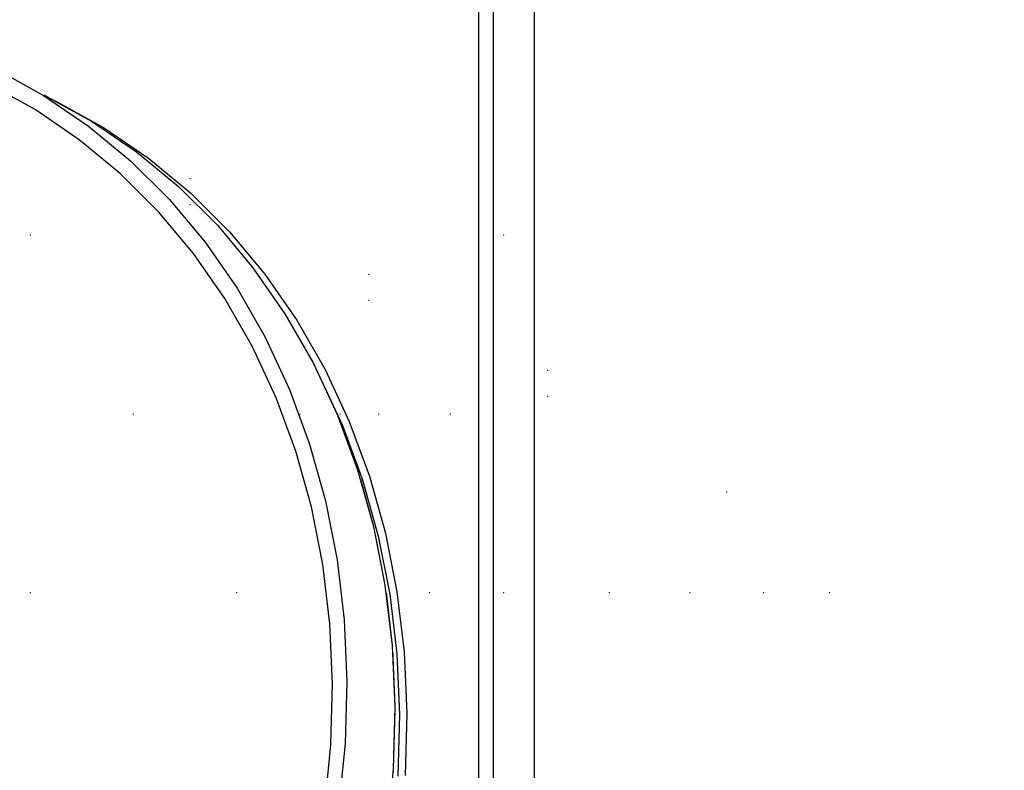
# Model space of a CAD drawing. Header units: millimetres. Extents: x 1798021 to 1815325, y -2500 to 6534.
# Tile 37 of 98: x 1805074 to 1805193, y 4936 to 5027. Entities that reach past the tile are written whole.
import ezdxf

# ---------------------------------------------------------------- set-up
doc = ezdxf.new("R2010")
doc.units = ezdxf.units.MM
doc.header["$MEASUREMENT"] = 0
doc.linetypes.add('Wipeout_Contour', pattern=[1000, 0, -1000])
for name, color, linetype in [('3 - SVĚTLA.3D', 7, 'Continuous'), ('4 - PRVKY ZÁMEČNICKÉ.3D', 7, 'Continuous'), ('Nové_4 - ZDIVO - STĚNY NENOSNÉ.3D', 7, 'Continuous'), ('Nové_Výplně - Povrchové', 7, 'Continuous'), ('Výplně - Povrchové', 7, 'Continuous')]:
    doc.layers.add(name, color=color, linetype=linetype)

# ---------------------------------------------------------------- blocks, each defined once
blk = doc.blocks.new('Řez_16', base_point=(1118812.4, 0))
at = {"color": 254, "linetype": 'Wipeout_Contour', "lineweight": 0, "ltscale": 287125239.6871727}
blk.add_wipeout([(1803569.96, 4604.29), (1803525.66, 4536.08), (1803600.03, 4385.91), (1808975.02, 5237.22), (1808974.93, 5239.5), (1808975.11, 5243.28), (1808975.65, 5246.61), (1808976.55, 5249.45), (1808977.79, 5251.81), (1808979.37, 5253.65), (1808981.29, 5254.98), (1808982.91, 5255.98), (1808983.01, 5256.01), (1808983.32, 5256.23), (1809116.02, 5337.76), (1805901.11, 4943.02), (1805926.98, 4927.12), (1805927.29, 4926.9), (1805927.39, 4926.87), (1805929.02, 4925.87), (1805930.93, 4924.54), (1805932.51, 4922.7), (1805933.76, 4920.34), (1805934.65, 4917.5), (1805935.19, 4914.17), (1805935.37, 4910.4), (1805935.2, 4906.19), (1805934.67, 4901.57), (1805933.78, 4896.58), (1805932.55, 4891.24), (1805930.97, 4885.58), (1805929.06, 4879.65), (1805926.84, 4873.47), (1805924.31, 4867.1), (1805921.48, 4860.55), (1805918.39, 4853.88), (1805915.04, 4847.13), (1805911.46, 4840.33), (1805907.67, 4833.54), (1805903.69, 4826.79), (1805899.55, 4820.12), (1805895.27, 4813.57), (1805890.88, 4807.19), (1805886.4, 4801.02), (1805881.87, 4795.08), (1805877.31, 4789.43), (1805872.75, 4784.09), (1805868.22, 4779.1), (1805863.74, 4774.48), (1805859.35, 4770.27), (1805855.07, 4766.49), (1805850.92, 4763.17), (1805846.94, 4760.32), (1805843.14, 4757.97), (1805839.56, 4756.12), (1805836.2, 4754.8), (1805833.1, 4754), (1805830.27, 4753.73), (1805827.74, 4754), (1805825.5, 4754.8), (1805823.88, 4755.8), (1805823.56, 4756.01), (1805823.47, 4756.05), (1805674.54, 4847.55), (1805672.67, 4848.84), (1805672.1, 4849.05), (1805662.34, 4855.05), (1805660.42, 4856.37), (1805658.84, 4858.22), (1805657.6, 4860.57), (1805656.7, 4863.42), (1805656.16, 4866.74), (1805655.98, 4870.52), (1805656.15, 4874.73), (1805656.69, 4879.35), (1805657.57, 4884.34), (1805658.81, 4889.68), (1805660.38, 4895.33), (1805662.29, 4901.27), (1805664.51, 4907.44), (1805667.05, 4913.82), (1805667.25, 4914.3), (1805621.97, 4908.74), (1805623.24, 4906.19), (1805624.91, 4901.57), (1805626.12, 4896.58), (1805626.89, 4891.24), (1805627.19, 4885.58), (1805627.03, 4879.65), (1805626.41, 4873.47), (1805625.34, 4867.1), (1805623.81, 4860.55), (1805621.85, 4853.88), (1805619.46, 4847.13), (1805616.65, 4840.33), (1805613.45, 4833.54), (1805609.87, 4826.79), (1805605.93, 4820.12), (1805601.67, 4813.57), (1805597.1, 4807.19), (1805592.25, 4801.02), (1805587.16, 4795.08), (1805581.86, 4789.43), (1805576.37, 4784.09), (1805570.74, 4779.1), (1805564.99, 4774.48), (1805559.17, 4770.27), (1805553.3, 4766.49), (1805547.43, 4763.17), (1805541.58, 4760.32), (1805535.81, 4757.97), (1805530.13, 4756.12), (1805524.6, 4754.8), (1805519.23, 4754), (1805514.07, 4753.73), (1805509.14, 4754), (1805504.48, 4754.8), (1805500.12, 4756.12), (1805496.08, 4757.97), (1805492.39, 4760.32), (1805491.06, 4761.32), (1805490.88, 4761.47), (1805490.73, 4761.57), (1805369.32, 4853.07), (1805368.26, 4853.98), (1805367.33, 4854.57), (1805359.37, 4860.57), (1805356.05, 4863.42), (1805353.11, 4866.74), (1805350.59, 4870.52), (1805348.49, 4874.73), (1805348.34, 4875.15), (1805203.57, 4857.37), (1805200.87, 4850.4), (1805197.56, 4843.28), (1805193.79, 4836.4), (1805189.59, 4829.78), (1805184.96, 4823.47), (1805179.95, 4817.52), (1805174.59, 4811.95), (1805168.91, 4806.8), (1805162.94, 4802.1), (1805156.72, 4797.89), (1805150.29, 4794.18), (1805143.69, 4791.01), (1805136.96, 4788.38), (1805130.14, 4786.33), (1805123.27, 4784.85), (1805116.4, 4783.95), (1805109.57, 4783.66), (1805102.81, 4783.95), (1805096.18, 4784.85), (1805089.71, 4786.33), (1805083.44, 4788.38), (1805077.41, 4791.01), (1805076.44, 4791.53), (1805076.24, 4791.64), (1805076.2, 4791.66), (1805002.45, 4831.18)], dxfattribs=at).dxf.layer = 'Výplně - Povrchové'
at = {"color": 254, "linetype": 'Wipeout_Contour', "lineweight": 0, "ltscale": 10843146.4861059}
blk.add_wipeout([(1808975.02, 5237.22), (1803600.03, 4385.91), (1803604.58, 4376.71), (1808976.2, 5227.49), (1808975.64, 5230.68), (1808975.1, 5235.29)], dxfattribs=at).dxf.layer = 'Výplně - Povrchové'
blk = doc.blocks.new('Řez_18', base_point=(1118812.4, 0))
at = {"color": 254, "linetype": 'Wipeout_Contour', "lineweight": 0, "ltscale": 45125868.91383296}
blk.add_wipeout([(1804960.97, 4985.86), (1804963.22, 4988.92), (1804968.22, 4994.87), (1804973.59, 5000.44), (1804979.27, 5005.59), (1804985.24, 5010.29), (1804991.46, 5014.5), (1804997.89, 5018.21), (1805004.49, 5021.38), (1805011.22, 5024.01), (1805018.04, 5026.07), (1805024.91, 5027.55), (1805031.78, 5028.44), (1805038.61, 5028.73), (1805045.37, 5028.44), (1805052, 5027.55), (1805058.47, 5026.07), (1805064.74, 5024.01), (1805070.77, 5021.38), (1805076.56, 5018.28), (1805077.81, 5017.59), (1805078.01, 5017.5), (1805129.18, 4990.08), (1805129.18, 5051.08), (1804960.97, 5051.08)], dxfattribs=at).dxf.layer = 'Výplně - Povrchové'
at = {"color": 254, "linetype": 'Wipeout_Contour', "lineweight": 0, "ltscale": 72210743.34974928}
blk.add_wipeout([(1805062.58, 5053.08), (1805135.91, 5053.08), (1805135.91, 4986.45), (1805142.28, 4982.96), (1805150.19, 4977.93), (1805157.73, 4972.41), (1805164.85, 4966.42), (1805171.51, 4960.01), (1805177.66, 4953.22), (1805183.28, 4946.08), (1805188.32, 4938.65), (1805192.75, 4930.96), (1805196.54, 4923.07), (1805199.68, 4915.02), (1805202.14, 4906.87), (1805203.91, 4898.66), (1805204.97, 4890.44), (1805205.33, 4882.27), (1805204.97, 4874.2), (1805204.05, 4867.3), (1805345.55, 4884.68), (1805344.84, 4889.68), (1805344.54, 4895.33), (1805344.69, 4901.27), (1805345.31, 4907.44), (1805346.39, 4913.82), (1805347.91, 4920.37), (1805349.88, 4927.04), (1805352.27, 4933.79), (1805355.08, 4940.58), (1805358.28, 4947.38), (1805361.86, 4954.13), (1805365.79, 4960.8), (1805370.06, 4967.35), (1805374.63, 4973.72), (1805377.01, 4976.76), (1805377.01, 5053.08), (1805432.58, 5053.08), (1805432.58, 5061.08), (1805062.58, 5061.08)], dxfattribs=at).dxf.layer = 'Výplně - Povrchové'
blk = doc.blocks.new('Řez_20', base_point=(1118812.4, 0))
at = {"color": 254, "linetype": 'Wipeout_Contour', "lineweight": 0, "ltscale": 412533108.0059386}
blk.add_wipeout([(1800920.22, 500), (1804497.49, 500), (1804497.49, 2600), (1805397.49, 2600), (1805397.49, 500), (1806676.49, 500), (1806676.49, 502.46), (1806976.49, 502.46), (1806976.49, 500), (1809927.49, 500), (1809927.49, 2600), (1810827.49, 2600), (1810827.49, 500), (1812755.49, 500), (1812755.49, 2087.56), (1811335.88, 5601.22), (1810067.73, 5400.37), (1810067.73, 5390.19), (1810003.47, 5390.19), (1809952.96, 5382.19), (1809956.06, 5382.19), (1809956.06, 5304.84), (1809959.69, 5298.21), (1809962.99, 5291.1), (1809965.82, 5283.8), (1809968.14, 5276.36), (1809969.95, 5268.83), (1809971.23, 5261.25), (1809971.98, 5253.67), (1809972.19, 5246.14), (1809971.86, 5238.7), (1809970.99, 5231.4), (1809969.59, 5224.29), (1809967.67, 5217.4), (1809965.23, 5210.78), (1809962.3, 5204.47), (1809958.89, 5198.52), (1809955.02, 5192.95), (1809950.71, 5187.8), (1809946, 5183.11), (1809940.91, 5178.89), (1809935.48, 5175.19), (1809929.73, 5172.01), (1809923.93, 5168.9), (1809923.73, 5168.82), (1809922.48, 5168.13), (1809834.1, 5120.76), (1809834.07, 5120.75), (1809833.86, 5120.63), (1809832.89, 5120.12), (1809826.87, 5117.49), (1809820.6, 5115.43), (1809814.13, 5113.95), (1809807.49, 5113.06), (1809800.74, 5112.76), (1809793.9, 5113.06), (1809787.03, 5113.95), (1809780.16, 5115.43), (1809773.34, 5117.49), (1809766.61, 5120.12), (1809760.01, 5123.29), (1809753.58, 5127), (1809747.36, 5131.21), (1809741.39, 5135.91), (1809735.71, 5141.06), (1809730.35, 5146.63), (1809725.34, 5152.58), (1809720.72, 5158.89), (1809716.51, 5165.5), (1809712.74, 5172.39), (1809709.43, 5179.51), (1809706.61, 5186.81), (1809704.28, 5194.25), (1809702.48, 5201.78), (1809701.19, 5209.36), (1809700.45, 5216.94), (1809700.24, 5224.47), (1809700.57, 5231.91), (1809701.43, 5239.21), (1809702.83, 5246.32), (1809704.76, 5253.21), (1809707.19, 5259.83), (1809710.13, 5266.13), (1809713.54, 5272.09), (1809717.41, 5277.66), (1809721.71, 5282.81), (1809726.42, 5287.5), (1809731.51, 5291.72), (1809736.95, 5295.42), (1809742.7, 5298.6), (1809743.66, 5299.11), (1809743.7, 5299.13), (1809743.91, 5299.24), (1809774.39, 5315.58), (1809774.39, 5353.91), (1809533.29, 5315.72), (1809533.29, 5305.87), (1809535.67, 5302.83), (1809540.24, 5296.45), (1809544.51, 5289.91), (1809548.44, 5283.24), (1809552.02, 5276.49), (1809555.22, 5269.69), (1809558.03, 5262.9), (1809560.42, 5256.14), (1809562.39, 5249.47), (1809563.91, 5242.93), (1809564.99, 5236.55), (1809565.61, 5230.37), (1809565.77, 5224.44), (1809565.46, 5218.79), (1809564.7, 5213.45), (1809563.48, 5208.45), (1809561.82, 5203.84), (1809559.72, 5199.63), (1809557.19, 5195.85), (1809554.26, 5192.53), (1809550.93, 5189.68), (1809542.97, 5183.68), (1809542.04, 5183.09), (1809540.98, 5182.18), (1809419.57, 5090.68), (1809419.42, 5090.58), (1809419.24, 5090.43), (1809417.92, 5089.43), (1809414.22, 5087.08), (1809410.18, 5085.23), (1809405.82, 5083.91), (1809401.16, 5083.11), (1809396.23, 5082.84), (1809391.07, 5083.11), (1809385.71, 5083.91), (1809380.17, 5085.23), (1809374.5, 5087.08), (1809368.72, 5089.43), (1809362.88, 5092.28), (1809357, 5095.6), (1809351.14, 5099.38), (1809345.31, 5103.59), (1809339.56, 5108.2), (1809333.93, 5113.2), (1809328.44, 5118.54), (1809323.14, 5124.19), (1809318.05, 5130.12), (1809313.2, 5136.3), (1809308.63, 5142.68), (1809304.37, 5149.22), (1809300.44, 5155.89), (1809296.86, 5162.65), (1809293.65, 5169.44), (1809290.85, 5176.24), (1809288.45, 5182.99), (1809286.49, 5189.66), (1809284.96, 5196.2), (1809283.89, 5202.58), (1809283.27, 5208.76), (1809283.11, 5214.69), (1809283.42, 5220.35), (1809284.18, 5225.69), (1809285.4, 5230.68), (1809287.06, 5235.29), (1809289.16, 5239.5), (1809291.69, 5243.28), (1809294.62, 5246.6), (1809297.95, 5249.45), (1809299.27, 5250.45), (1809299.43, 5250.55), (1809299.6, 5250.7), (1809346.65, 5286.16), (1809231.35, 5267.9), (1809233.99, 5262.9), (1809237.34, 5256.14), (1809240.43, 5249.47), (1809243.26, 5242.93), (1809245.79, 5236.55), (1809248.01, 5230.37), (1809249.92, 5224.44), (1809251.5, 5218.79), (1809252.73, 5213.45), (1809253.62, 5208.45), (1809254.15, 5203.84), (1809254.32, 5199.63), (1809254.14, 5195.85), (1809253.6, 5192.53), (1809252.71, 5189.68), (1809251.46, 5187.33), (1809249.88, 5185.48), (1809247.97, 5184.16), (1809238.2, 5178.16), (1809237.63, 5177.95), (1809235.76, 5176.66), (1809086.83, 5085.16), (1809086.74, 5085.12), (1809086.43, 5084.91), (1809084.8, 5083.91), (1809082.57, 5083.11), (1809080.03, 5082.84), (1809077.2, 5083.11), (1809074.1, 5083.91), (1809070.74, 5085.23), (1809067.16, 5087.08), (1809063.36, 5089.43), (1809059.38, 5092.28), (1809055.23, 5095.6), (1809050.95, 5099.38), (1809046.56, 5103.59), (1809042.08, 5108.2), (1809037.55, 5113.2), (1809032.99, 5118.54), (1809028.43, 5124.19), (1809023.9, 5130.12), (1809019.42, 5136.3), (1809015.03, 5142.68), (1809010.75, 5149.22), (1809006.61, 5155.89), (1809002.63, 5162.65), (1808998.84, 5169.44), (1808995.26, 5176.24), (1808991.91, 5182.99), (1808988.82, 5189.66), (1808986, 5196.2), (1808983.46, 5202.58), (1808981.24, 5208.76), (1808979.33, 5214.69), (1808977.76, 5220.35), (1808976.52, 5225.69), (1808976.2, 5227.49), (1803604.58, 4376.71)], dxfattribs=at).dxf.layer = 'Nové_Výplně - Povrchové'
blk = doc.blocks.new('Řez_56', base_point=(1118812.4, 0))
at = {"color": 254, "linetype": 'Wipeout_Contour', "lineweight": 0, "ltscale": 10844884.70980289}
blk.add_wipeout([(1803582.48, 5031.92), (1803573.7, 5017.57), (1803606.61, 4952.52), (1811334.5, 5628.62), (1811372.6, 5699.87), (1811367.29, 5713)], dxfattribs=at).dxf.layer = 'Výplně - Povrchové'
at = {"color": 254, "linetype": 'Wipeout_Contour', "lineweight": 0, "ltscale": 7229912.499028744}
blk.add_wipeout([(1811334.5, 5628.62), (1803606.61, 4952.52), (1803611.38, 4943.1), (1811328.98, 5618.3)], dxfattribs=at).dxf.layer = 'Výplně - Povrchové'
blk = doc.blocks.new('Řez_63', base_point=(1118812.4, 0))
at = {"color": 254, "linetype": 'Wipeout_Contour', "lineweight": 0, "ltscale": 7220334.070063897}
blk.add_wipeout([(1805070.77, 5021.38), (1805076.52, 5018.21), (1805082.31, 5015.1), (1805076.56, 5018.28)], dxfattribs=at).dxf.layer = 'Výplně - Povrchové'
at = {"color": 254, "linetype": 'Wipeout_Contour', "lineweight": 0, "ltscale": 5415435.256717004}
blk.add_wipeout([(1805135.91, 4986.38), (1805142.28, 4982.96), (1805135.91, 4986.45)], dxfattribs=at).dxf.layer = 'Výplně - Povrchové'
at = {"color": 254, "linetype": 'Wipeout_Contour', "lineweight": 0, "ltscale": 7220356.404608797}
blk.add_wipeout([(1805076.52, 5018.21), (1805081.96, 5014.5), (1805087.75, 5011.4), (1805082.31, 5015.1)], dxfattribs=at).dxf.layer = 'Výplně - Povrchové'
at = {"color": 254, "linetype": 'Wipeout_Contour', "lineweight": 0, "ltscale": 7220592.365375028}
blk.add_wipeout([(1805135.91, 4985.59), (1805150.19, 4977.93), (1805142.28, 4982.96), (1805135.91, 4986.38)], dxfattribs=at).dxf.layer = 'Výplně - Povrchové'
at = {"color": 254, "linetype": 'Wipeout_Contour', "lineweight": 0, "ltscale": 7220377.412435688}
blk.add_wipeout([(1805087.75, 5011.4), (1805081.96, 5014.5), (1805087.05, 5010.29), (1805092.84, 5007.18)], dxfattribs=at).dxf.layer = 'Výplně - Povrchové'
at = {"color": 254, "linetype": 'Wipeout_Contour', "lineweight": 0, "ltscale": 7220607.570293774}
blk.add_wipeout([(1805135.91, 4985.59), (1805135.91, 4984.1), (1805157.73, 4972.41), (1805150.19, 4977.93)], dxfattribs=at).dxf.layer = 'Výplně - Povrchové'
at = {"layer": '3 - SVĚTLA.3D', "color": 7, "linetype": 'Continuous', "lineweight": 0}
blk.add_point((1805137.53, 4984.94), dxfattribs=at)
at = {"color": 254, "linetype": 'Wipeout_Contour', "lineweight": 0, "ltscale": 7220396.964015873}
blk.add_wipeout([(1805087.05, 5010.29), (1805091.76, 5005.59), (1805097.55, 5002.49), (1805092.84, 5007.18)], dxfattribs=at).dxf.layer = 'Výplně - Povrchové'
at = {"color": 254, "linetype": 'Wipeout_Contour', "lineweight": 0, "ltscale": 7220622.087598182}
blk.add_wipeout([(1805135.91, 4984.1), (1805135.91, 4981.93), (1805164.85, 4966.42), (1805157.73, 4972.41)], dxfattribs=at).dxf.layer = 'Výplně - Povrchové'
at = {"color": 254, "linetype": 'Wipeout_Contour', "lineweight": 0, "ltscale": 7220414.938836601}
blk.add_wipeout([(1805091.76, 5005.59), (1805096.06, 5000.44), (1805101.86, 4997.34), (1805097.55, 5002.49)], dxfattribs=at).dxf.layer = 'Výplně - Povrchové'
at = {"color": 254, "linetype": 'Wipeout_Contour', "lineweight": 0, "ltscale": 7220635.758525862}
blk.add_wipeout([(1805164.85, 4966.42), (1805135.91, 4981.93), (1805135.91, 4979.09), (1805171.51, 4960.01)], dxfattribs=at).dxf.layer = 'Výplně - Povrchové'
at = {"layer": '3 - SVĚTLA.3D', "color": 7, "linetype": 'Continuous', "lineweight": 0}
blk.add_point((1805137.53, 4981.79), dxfattribs=at)
at = {"color": 254, "linetype": 'Wipeout_Contour', "lineweight": 0, "ltscale": 7220431.226087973}
blk.add_wipeout([(1805096.06, 5000.44), (1805099.93, 4994.87), (1805105.73, 4991.77), (1805101.86, 4997.34)], dxfattribs=at).dxf.layer = 'Výplně - Povrchové'
at = {"color": 254, "linetype": 'Wipeout_Contour', "lineweight": 0, "ltscale": 7220648.477318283}
blk.add_wipeout([(1805135.91, 4975.59), (1805177.66, 4953.22), (1805171.51, 4960.01), (1805135.91, 4979.09)], dxfattribs=at).dxf.layer = 'Výplně - Povrchové'
at = {"color": 254, "linetype": 'Wipeout_Contour', "lineweight": 0, "ltscale": 7220445.725368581}
blk.add_wipeout([(1805099.93, 4994.87), (1805103.34, 4988.92), (1805109.14, 4985.81), (1805105.73, 4991.77)], dxfattribs=at).dxf.layer = 'Výplně - Povrchové'
at = {"color": 254, "linetype": 'Wipeout_Contour', "lineweight": 0, "ltscale": 7220660.156656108}
blk.add_wipeout([(1805135.91, 4975.59), (1805135.91, 4971.46), (1805183.28, 4946.08), (1805177.66, 4953.22)], dxfattribs=at).dxf.layer = 'Výplně - Povrchové'
at = {"color": 254, "linetype": 'Wipeout_Contour', "lineweight": 0, "ltscale": 7220458.347300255}
blk.add_wipeout([(1805103.34, 4988.92), (1805106.27, 4982.61), (1805112.07, 4979.51), (1805109.14, 4985.81)], dxfattribs=at).dxf.layer = 'Výplně - Povrchové'
at = {"color": 254, "linetype": 'Wipeout_Contour', "lineweight": 0, "ltscale": 7220670.720145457}
blk.add_wipeout([(1805135.91, 4966.73), (1805188.32, 4938.65), (1805183.28, 4946.08), (1805135.91, 4971.46)], dxfattribs=at).dxf.layer = 'Výplně - Povrchové'
at = {"layer": '3 - SVĚTLA.3D', "color": 7, "linetype": 'Continuous', "lineweight": 0}
blk.add_point((1805159.18, 4970.19), dxfattribs=at)
at = {"color": 254, "linetype": 'Wipeout_Contour', "lineweight": 0, "ltscale": 7220469.014078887}
blk.add_wipeout([(1805106.27, 4982.61), (1805108.71, 4975.99), (1805114.51, 4972.89), (1805112.07, 4979.51)], dxfattribs=at).dxf.layer = 'Výplně - Povrchové'
at = {"color": 254, "linetype": 'Wipeout_Contour', "lineweight": 0, "ltscale": 7220680.100222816}
blk.add_wipeout([(1805135.91, 4961.42), (1805192.75, 4930.96), (1805188.32, 4938.65), (1805135.91, 4966.73)], dxfattribs=at).dxf.layer = 'Výplně - Povrchové'
at = {"color": 254, "linetype": 'Wipeout_Contour', "lineweight": 0, "ltscale": 7220477.659953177}
blk.add_wipeout([(1805114.51, 4972.89), (1805108.71, 4975.99), (1805110.63, 4969.11), (1805116.43, 4966)], dxfattribs=at).dxf.layer = 'Výplně - Povrchové'
at = {"color": 254, "linetype": 'Wipeout_Contour', "lineweight": 0, "ltscale": 7220688.237585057}
blk.add_wipeout([(1805192.75, 4930.96), (1805135.91, 4961.42), (1805135.91, 4955.56), (1805196.54, 4923.07)], dxfattribs=at).dxf.layer = 'Výplně - Povrchové'
at = {"layer": '3 - SVĚTLA.3D', "color": 7, "linetype": 'Continuous', "lineweight": 0}
for p in [(1805144.98, 4958), (1805154.74, 4958), (1805163.66, 4958), (1805171.65, 4958)]:
    blk.add_point(p, dxfattribs=at)
at = {"color": 254, "linetype": 'Wipeout_Contour', "lineweight": 0, "ltscale": 7220484.231630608}
blk.add_wipeout([(1805116.43, 4966), (1805110.63, 4969.11), (1805112.03, 4961.99), (1805117.83, 4958.89)], dxfattribs=at).dxf.layer = 'Výplně - Povrchové'
at = {"color": 254, "linetype": 'Wipeout_Contour', "lineweight": 0, "ltscale": 7220695.081095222}
blk.add_wipeout([(1805135.91, 4955.56), (1805135.91, 4949.2), (1805199.68, 4915.02), (1805196.54, 4923.07)], dxfattribs=at).dxf.layer = 'Výplně - Povrchové'
at = {"color": 254, "linetype": 'Wipeout_Contour', "lineweight": 0, "ltscale": 7220488.68860524}
blk.add_wipeout([(1805112.03, 4961.99), (1805112.9, 4954.69), (1805118.7, 4951.59), (1805117.83, 4958.89)], dxfattribs=at).dxf.layer = 'Výplně - Povrchové'
at = {"color": 254, "linetype": 'Wipeout_Contour', "lineweight": 0, "ltscale": 7220700.587884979}
blk.add_wipeout([(1805135.91, 4942.36), (1805202.14, 4906.87), (1805199.68, 4915.02), (1805135.91, 4949.2)], dxfattribs=at).dxf.layer = 'Výplně - Povrchové'
at = {"color": 254, "linetype": 'Wipeout_Contour', "lineweight": 0, "ltscale": 144402708.6723406}
blk.add_wipeout([(1804942.97, 4923.16), (1804942.76, 4915.78), (1804943.08, 4908.49), (1804943.93, 4901.34), (1804945.31, 4894.36), (1804947.19, 4887.61), (1804949.58, 4881.13), (1804952.45, 4874.95), (1804955.8, 4869.11), (1804959.59, 4863.65), (1804963.81, 4858.61), (1804968.42, 4854.01), (1804973.41, 4849.88), (1804978.74, 4846.25), (1804981.88, 4844.51), (1804987.38, 4842.11), (1804993.53, 4840.1), (1804999.87, 4838.65), (1805006.37, 4837.77), (1805012.99, 4837.48), (1805019.69, 4837.77), (1805026.42, 4838.65), (1805033.15, 4840.1), (1805039.84, 4842.11), (1805046.43, 4844.69), (1805052.9, 4847.8), (1805059.2, 4851.43), (1805065.3, 4855.56), (1805071.15, 4860.16), (1805076.72, 4865.21), (1805081.97, 4870.67), (1805086.88, 4876.5), (1805091.41, 4882.68), (1805095.53, 4889.17), (1805099.23, 4895.92), (1805102.47, 4902.89), (1805105.24, 4910.04), (1805107.51, 4917.33), (1805109.29, 4924.72), (1805110.54, 4932.14), (1805111.28, 4939.57), (1805111.48, 4946.95), (1805111.16, 4954.24), (1805110.31, 4961.39), (1805108.94, 4968.37), (1805107.05, 4975.12), (1805104.66, 4981.6), (1805101.79, 4987.78), (1805098.44, 4993.62), (1805094.65, 4999.08), (1805090.43, 5004.12), (1805085.82, 5008.72), (1805080.83, 5012.85), (1805075.5, 5016.49), (1805072.36, 5018.22), (1805066.86, 5020.62), (1805060.71, 5022.63), (1805054.37, 5024.08), (1805047.87, 5024.96), (1805041.25, 5025.25), (1805034.55, 5024.96), (1805027.82, 5024.08), (1805021.09, 5022.63), (1805014.4, 5020.62), (1805007.81, 5018.04), (1805001.34, 5014.93), (1804995.04, 5011.3), (1804988.94, 5007.17), (1804983.09, 5002.57), (1804977.52, 4997.52), (1804972.27, 4992.07), (1804967.36, 4986.23), (1804962.83, 4980.05), (1804958.71, 4973.56), (1804955.01, 4966.81), (1804951.77, 4959.84), (1804949, 4952.69), (1804946.73, 4945.4), (1804944.96, 4938.02), (1804943.7, 4930.59)], dxfattribs=at).dxf.layer = 'Výplně - Povrchové'
at = {"color": 254, "linetype": 'Wipeout_Contour', "lineweight": 0, "ltscale": 7220491.003406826}
blk.add_wipeout([(1805112.9, 4954.69), (1805113.23, 4947.25), (1805119.03, 4944.15), (1805118.7, 4951.59)], dxfattribs=at).dxf.layer = 'Výplně - Povrchové'
at = {"color": 254, "linetype": 'Wipeout_Contour', "lineweight": 0, "ltscale": 7220704.723504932}
blk.add_wipeout([(1805202.14, 4906.87), (1805135.91, 4942.36), (1805135.91, 4935.1), (1805203.91, 4898.66)], dxfattribs=at).dxf.layer = 'Výplně - Povrchové'
at = {"color": 254, "linetype": 'Wipeout_Contour', "lineweight": 0, "ltscale": 7220561.212694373}
blk.add_wipeout([(1805130.91, 4923.08), (1805135.91, 4923.08), (1805135.91, 5053.08), (1805130.91, 5053.08)], dxfattribs=at).dxf.layer = 'Výplně - Povrchové'
at = {"color": 254, "linetype": 'Wipeout_Contour', "lineweight": 0, "ltscale": 7220447.753418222}
blk.add_wipeout([(1805129.18, 4990.08), (1805078.01, 5017.5), (1805083.76, 5014.32), (1805129.18, 4989.99)], dxfattribs=at).dxf.layer = 'Výplně - Povrchové'
at = {"color": 254, "linetype": 'Wipeout_Contour', "lineweight": 0, "ltscale": 5415349.511069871}
blk.add_wipeout([(1805109.56, 4984.9), (1805109.75, 4984.5), (1805109.81, 4984.47)], dxfattribs=at).dxf.layer = 'Výplně - Povrchové'
at = {"color": 254, "linetype": 'Wipeout_Contour', "lineweight": 0, "ltscale": 7220491.161770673}
blk.add_wipeout([(1805113.02, 4939.72), (1805118.82, 4936.61), (1805119.03, 4944.15), (1805113.23, 4947.25)], dxfattribs=at).dxf.layer = 'Výplně - Povrchové'
at = {"layer": '3 - SVĚTLA.3D', "color": 181, "linetype": 'Continuous', "lineweight": 30, "true_color": 0x9e3eff}
blk.add_line((1805135.91, 5053.08), (1805135.91, 4923.08), dxfattribs=at)
at = {"layer": '3 - SVĚTLA.3D', "color": 7, "linetype": 'Continuous', "lineweight": 0}
for p in [(1805132.2, 5001.3), (1805132.2, 4958)]:
    blk.add_point(p, dxfattribs=at)
at = {"color": 254, "linetype": 'Wipeout_Contour', "lineweight": 0, "ltscale": 7220458.910912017}
blk.add_wipeout([(1805083.76, 5014.32), (1805089.2, 5010.62), (1805129.18, 4989.19), (1805129.18, 4989.99)], dxfattribs=at).dxf.layer = 'Výplně - Povrchové'
at = {"color": 254, "linetype": 'Wipeout_Contour', "lineweight": 0, "ltscale": 9025590.966165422}
blk.add_wipeout([(1805109.81, 4984.47), (1805109.75, 4984.5), (1805112.07, 4979.51), (1805112.5, 4978.34), (1805112.71, 4978.22)], dxfattribs=at).dxf.layer = 'Výplně - Povrchové'
at = {"color": 254, "linetype": 'Wipeout_Contour', "lineweight": 0, "ltscale": 7220489.162725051}
blk.add_wipeout([(1805113.02, 4939.72), (1805112.27, 4932.14), (1805118.07, 4929.04), (1805118.82, 4936.61)], dxfattribs=at).dxf.layer = 'Výplně - Povrchové'
at = {"color": 254, "linetype": 'Wipeout_Contour', "lineweight": 0, "ltscale": 7220469.400918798}
blk.add_wipeout([(1805089.2, 5010.62), (1805094.29, 5006.4), (1805129.18, 4987.71), (1805129.18, 4989.19)], dxfattribs=at).dxf.layer = 'Výplně - Povrchové'
at = {"color": 254, "linetype": 'Wipeout_Contour', "lineweight": 0, "ltscale": 9025603.690693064}
blk.add_wipeout([(1805112.71, 4978.22), (1805112.5, 4978.34), (1805114.51, 4972.89), (1805114.8, 4971.85), (1805115.12, 4971.67)], dxfattribs=at).dxf.layer = 'Výplně - Povrchové'
at = {"color": 254, "linetype": 'Wipeout_Contour', "lineweight": 0, "ltscale": 7220479.158886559}
blk.add_wipeout([(1805129.18, 4987.71), (1805094.29, 5006.4), (1805099, 5001.71), (1805129.18, 4985.54)], dxfattribs=at).dxf.layer = 'Výplně - Povrchové'
at = {"color": 254, "linetype": 'Wipeout_Contour', "lineweight": 0, "ltscale": 9025613.980121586}
blk.add_wipeout([(1805115.12, 4971.67), (1805114.8, 4971.85), (1805116.43, 4966), (1805116.61, 4965.08), (1805117.03, 4964.85)], dxfattribs=at).dxf.layer = 'Výplně - Povrchové'
at = {"color": 254, "linetype": 'Wipeout_Contour', "lineweight": 0, "ltscale": 7220488.124886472}
blk.add_wipeout([(1805099, 5001.71), (1805103.3, 4996.56), (1805129.18, 4982.7), (1805129.18, 4985.54)], dxfattribs=at).dxf.layer = 'Výplně - Povrchové'
at = {"color": 254, "linetype": 'Wipeout_Contour', "lineweight": 0, "ltscale": 9025621.761878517}
blk.add_wipeout([(1805117.03, 4964.85), (1805116.61, 4965.08), (1805117.83, 4958.89), (1805117.93, 4958.07), (1805118.42, 4957.81)], dxfattribs=at).dxf.layer = 'Výplně - Povrchové'
at = {"color": 254, "linetype": 'Wipeout_Contour', "lineweight": 0, "ltscale": 7220496.244091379}
blk.add_wipeout([(1805129.18, 4982.7), (1805103.3, 4996.56), (1805107.17, 4990.99), (1805129.18, 4979.2)], dxfattribs=at).dxf.layer = 'Výplně - Povrchové'
at = {"color": 254, "linetype": 'Wipeout_Contour', "lineweight": 0, "ltscale": 9025627.001015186}
blk.add_wipeout([(1805118.42, 4957.81), (1805117.93, 4958.07), (1805118.7, 4951.59), (1805118.73, 4950.88), (1805119.27, 4950.58)], dxfattribs=at).dxf.layer = 'Výplně - Povrchové'
at = {"color": 254, "linetype": 'Wipeout_Contour', "lineweight": 0, "ltscale": 7220503.467236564}
blk.add_wipeout([(1805107.17, 4990.99), (1805110.59, 4985.04), (1805129.18, 4975.07), (1805129.18, 4979.2)], dxfattribs=at).dxf.layer = 'Výplně - Povrchové'
at = {"color": 254, "linetype": 'Wipeout_Contour', "lineweight": 0, "ltscale": 9025629.740446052}
blk.add_wipeout([(1805119.27, 4950.58), (1805118.73, 4950.88), (1805119.03, 4944.15), (1805119.01, 4943.54), (1805119.6, 4943.22)], dxfattribs=at).dxf.layer = 'Výplně - Povrchové'
at = {"color": 254, "linetype": 'Wipeout_Contour', "lineweight": 0, "ltscale": 7220509.751120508}
blk.add_wipeout([(1805110.59, 4985.04), (1805113.52, 4978.73), (1805129.18, 4970.34), (1805129.18, 4975.07)], dxfattribs=at).dxf.layer = 'Výplně - Povrchové'
at = {"color": 254, "linetype": 'Wipeout_Contour', "lineweight": 0, "ltscale": 9025629.771762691}
blk.add_wipeout([(1805118.82, 4936.61), (1805118.77, 4936.1), (1805119.39, 4935.76), (1805119.6, 4943.22), (1805119.01, 4943.54)], dxfattribs=at).dxf.layer = 'Výplně - Povrchové'
at = {"color": 254, "linetype": 'Wipeout_Contour', "lineweight": 0, "ltscale": 7220515.059084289}
blk.add_wipeout([(1805129.18, 4970.34), (1805113.52, 4978.73), (1805115.95, 4972.11), (1805129.18, 4965.03)], dxfattribs=at).dxf.layer = 'Výplně - Povrchové'
at = {"color": 254, "linetype": 'Wipeout_Contour', "lineweight": 0, "ltscale": 7220519.361423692}
blk.add_wipeout([(1805115.95, 4972.11), (1805117.88, 4965.22), (1805129.18, 4959.17), (1805129.18, 4965.03)], dxfattribs=at).dxf.layer = 'Výplně - Povrchové'
at = {"color": 254, "linetype": 'Wipeout_Contour', "lineweight": 0, "ltscale": 7220522.635339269}
blk.add_wipeout([(1805129.18, 4959.17), (1805117.88, 4965.22), (1805119.28, 4958.11), (1805129.18, 4952.8)], dxfattribs=at).dxf.layer = 'Výplně - Povrchové'
at = {"color": 254, "linetype": 'Wipeout_Contour', "lineweight": 0, "ltscale": 7220524.863947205}
blk.add_wipeout([(1805129.18, 4952.8), (1805119.28, 4958.11), (1805120.15, 4950.81), (1805129.18, 4945.97)], dxfattribs=at).dxf.layer = 'Výplně - Povrchové'
at = {"color": 254, "linetype": 'Wipeout_Contour', "lineweight": 0, "ltscale": 7220526.033938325}
blk.add_wipeout([(1805129.18, 4945.97), (1805120.15, 4950.81), (1805120.48, 4943.37), (1805129.18, 4938.71)], dxfattribs=at).dxf.layer = 'Výplně - Povrchové'
at = {"color": 254, "linetype": 'Wipeout_Contour', "lineweight": 0, "ltscale": 7220526.085420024}
blk.add_wipeout([(1805120.48, 4943.37), (1805120.27, 4935.84), (1805129.18, 4931.06), (1805129.18, 4938.71)], dxfattribs=at).dxf.layer = 'Výplně - Povrchové'
at = {"color": 254, "linetype": 'Wipeout_Contour', "lineweight": 0, "ltscale": 155237313.9567027}
blk.add_wipeout([(1804986.57, 4839.71), (1804987.82, 4839.02), (1804993.85, 4836.39), (1805000.12, 4834.34), (1805006.59, 4832.86), (1805013.22, 4831.97), (1805019.98, 4831.67), (1805026.81, 4831.97), (1805033.68, 4832.86), (1805040.55, 4834.34), (1805047.37, 4836.39), (1805054.1, 4839.02), (1805060.7, 4842.2), (1805067.13, 4845.9), (1805073.35, 4850.11), (1805079.32, 4854.81), (1805085, 4859.96), (1805090.37, 4865.53), (1805095.37, 4871.48), (1805100, 4877.79), (1805104.2, 4884.41), (1805107.97, 4891.3), (1805111.28, 4898.41), (1805114.11, 4905.71), (1805116.43, 4913.15), (1805118.24, 4920.68), (1805119.52, 4928.26), (1805120.27, 4935.84), (1805120.48, 4943.37), (1805120.15, 4950.81), (1805119.28, 4958.11), (1805117.88, 4965.22), (1805115.95, 4972.11), (1805113.52, 4978.73), (1805110.59, 4985.04), (1805107.17, 4990.99), (1805103.3, 4996.56), (1805099, 5001.71), (1805094.29, 5006.4), (1805089.2, 5010.62), (1805083.76, 5014.32), (1805078.01, 5017.5), (1805077.81, 5017.59), (1805082.31, 5015.1), (1805087.75, 5011.4), (1805092.84, 5007.18), (1805097.55, 5002.49), (1805101.86, 4997.34), (1805105.73, 4991.77), (1805109.14, 4985.81), (1805109.56, 4984.9), (1805109.81, 4984.47), (1805112.71, 4978.22), (1805115.12, 4971.67), (1805117.03, 4964.85), (1805118.42, 4957.81), (1805119.27, 4950.58), (1805119.6, 4943.22), (1805119.39, 4935.76), (1805118.65, 4928.26), (1805117.38, 4920.76), (1805115.59, 4913.3), (1805113.29, 4905.94), (1805110.5, 4898.71), (1805107.22, 4891.67), (1805103.49, 4884.85), (1805099.32, 4878.3), (1805094.75, 4872.05), (1805089.79, 4866.16), (1805084.48, 4860.64), (1805078.86, 4855.54), (1805072.95, 4850.9), (1805066.79, 4846.72), (1805060.42, 4843.06), (1805053.89, 4839.91), (1805047.23, 4837.31), (1805040.47, 4835.28), (1805033.67, 4833.81), (1805026.87, 4832.93), (1805026.76, 4832.92), (1805025.36, 4832.74), (1805018.53, 4832.44), (1805011.77, 4832.74), (1805005.14, 4833.63), (1804998.67, 4835.11), (1804992.4, 4837.17)], dxfattribs=at).dxf.layer = 'Výplně - Povrchové'
at = {"color": 254, "linetype": 'Wipeout_Contour', "lineweight": 0, "ltscale": 16245357.78041922}
blk.add_wipeout([(1804954.24, 4975.73), (1804954.38, 4975.99), (1804955.97, 4978.49), (1804955.97, 5051.08), (1805129.18, 5051.08), (1805129.18, 4923.08), (1805130.91, 4923.08), (1805130.91, 5053.08), (1804954.24, 5053.08)], dxfattribs=at).dxf.layer = 'Výplně - Povrchové'
at = {"layer": '3 - SVĚTLA.3D', "color": 181, "linetype": 'Continuous', "lineweight": 30, "true_color": 0x9e3eff}
for p, q in [((1805130.91, 5053.08), (1805130.91, 4923.08)), ((1805129.18, 4923.08), (1805129.18, 5051.08)), ((1805070.77, 5021.38), (1805076.52, 5018.21)), ((1805075.5, 5016.49), (1805069.87, 5019.6)), ((1805076.52, 5018.21), (1805081.96, 5014.5)), ((1805076.56, 5018.28), (1805082.31, 5015.1)), ((1805077.81, 5017.59), (1805078.01, 5017.5)), ((1805078.01, 5017.5), (1805083.76, 5014.32)), ((1805080.83, 5012.85), (1805075.5, 5016.49)), ((1805081.96, 5014.5), (1805087.05, 5010.29)), ((1805082.31, 5015.1), (1805087.75, 5011.4)), ((1805083.76, 5014.32), (1805089.2, 5010.62)), ((1805085.82, 5008.72), (1805080.83, 5012.85)), ((1805087.75, 5011.4), (1805092.84, 5007.18)), ((1805087.05, 5010.29), (1805091.76, 5005.59)), ((1805089.2, 5010.62), (1805094.29, 5006.4)), ((1805090.43, 5004.12), (1805085.82, 5008.72)), ((1805092.84, 5007.18), (1805097.55, 5002.49)), ((1805094.29, 5006.4), (1805099, 5001.71)), ((1805091.76, 5005.59), (1805096.06, 5000.44)), ((1805094.65, 4999.08), (1805090.43, 5004.12)), ((1805097.55, 5002.49), (1805101.86, 4997.34)), ((1805099, 5001.71), (1805103.3, 4996.56)), ((1805096.06, 5000.44), (1805099.93, 4994.87)), ((1805098.44, 4993.62), (1805094.65, 4999.08)), ((1805101.86, 4997.34), (1805105.73, 4991.77)), ((1805103.3, 4996.56), (1805107.17, 4990.99)), ((1805099.93, 4994.87), (1805103.34, 4988.92)), ((1805101.79, 4987.78), (1805098.44, 4993.62)), ((1805105.73, 4991.77), (1805109.14, 4985.81)), ((1805107.17, 4990.99), (1805110.59, 4985.04)), ((1805103.34, 4988.92), (1805106.27, 4982.61)), ((1805104.66, 4981.6), (1805101.79, 4987.78)), ((1805109.14, 4985.81), (1805112.07, 4979.51)), ((1805109.56, 4984.9), (1805109.81, 4984.47)), ((1805109.81, 4984.47), (1805112.71, 4978.22)), ((1805110.59, 4985.04), (1805113.52, 4978.73)), ((1805106.27, 4982.61), (1805108.71, 4975.99)), ((1805107.05, 4975.12), (1805104.66, 4981.6)), ((1805112.07, 4979.51), (1805114.51, 4972.89)), ((1805113.52, 4978.73), (1805115.95, 4972.11)), ((1805112.71, 4978.22), (1805115.12, 4971.67)), ((1805108.94, 4968.37), (1805107.05, 4975.12)), ((1805108.71, 4975.99), (1805110.63, 4969.11)), ((1805114.51, 4972.89), (1805116.43, 4966)), ((1805115.12, 4971.67), (1805117.03, 4964.85)), ((1805115.95, 4972.11), (1805117.88, 4965.22)), ((1805110.63, 4969.11), (1805112.03, 4961.99)), ((1805110.31, 4961.39), (1805108.94, 4968.37)), ((1805116.43, 4966), (1805117.83, 4958.89)), ((1805117.03, 4964.85), (1805118.42, 4957.81)), ((1805117.88, 4965.22), (1805119.28, 4958.11)), ((1805112.03, 4961.99), (1805112.9, 4954.69)), ((1805111.16, 4954.24), (1805110.31, 4961.39)), ((1805117.83, 4958.89), (1805118.7, 4951.59)), ((1805118.42, 4957.81), (1805119.27, 4950.58)), ((1805119.28, 4958.11), (1805120.15, 4950.81)), ((1805112.9, 4954.69), (1805113.23, 4947.25)), ((1805111.48, 4946.95), (1805111.16, 4954.24)), ((1805118.7, 4951.59), (1805119.03, 4944.15)), ((1805119.27, 4950.58), (1805119.6, 4943.22)), ((1805120.15, 4950.81), (1805120.48, 4943.37)), ((1805111.28, 4939.57), (1805111.48, 4946.95)), ((1805113.23, 4947.25), (1805113.02, 4939.72)), ((1805119.03, 4944.15), (1805118.82, 4936.61)), ((1805119.6, 4943.22), (1805119.39, 4935.76)), ((1805120.48, 4943.37), (1805120.27, 4935.84)), ((1805110.54, 4932.14), (1805111.28, 4939.57)), ((1805113.02, 4939.72), (1805112.27, 4932.14)), ((1805118.82, 4936.61), (1805118.07, 4929.04))]:
    blk.add_line(p, q, dxfattribs=at)
at = {"layer": '3 - SVĚTLA.3D', "color": 7, "linetype": 'Continuous', "lineweight": 0}
for p in [(1805094.23, 5008.14), (1805094.23, 5005), (1805074.9, 5001.3), (1805115.88, 4996.54), (1805115.88, 4993.4), (1805087.4, 4979.65), (1805107.56, 4979.65), (1805112.4, 4979.65), (1805117.08, 4979.65), (1805125.76, 4979.65), (1805074.9, 4958), (1805099.9, 4958), (1805123.25, 4958)]:
    blk.add_point(p, dxfattribs=at)

msp = doc.modelspace()

# ---------------------------------------------------------------- block references
at = {"layer": '4 - PRVKY ZÁMEČNICKÉ.3D', "lineweight": 0}
msp.add_blockref('Řez_16', (1118812.4, 0), dxfattribs=at)

# ---------------------------------------------------------------- next in the draw order: block references
msp.add_blockref('Řez_18', (1118812.4, 0), dxfattribs=at)

# ---------------------------------------------------------------- next in the draw order: block references
at = {"layer": 'Nové_4 - ZDIVO - STĚNY NENOSNÉ.3D', "lineweight": 0}
msp.add_blockref('Řez_20', (1118812.4, 0), dxfattribs=at)

# ---------------------------------------------------------------- next in the draw order: block references
at = {"layer": '4 - PRVKY ZÁMEČNICKÉ.3D', "lineweight": 0}
msp.add_blockref('Řez_56', (1118812.4, 0), dxfattribs=at)

# ---------------------------------------------------------------- next in the draw order: block references
at = {"layer": '3 - SVĚTLA.3D', "lineweight": 0}
msp.add_blockref('Řez_63', (1118812.4, 0), dxfattribs=at)

doc.saveas('drawing.dxf')
